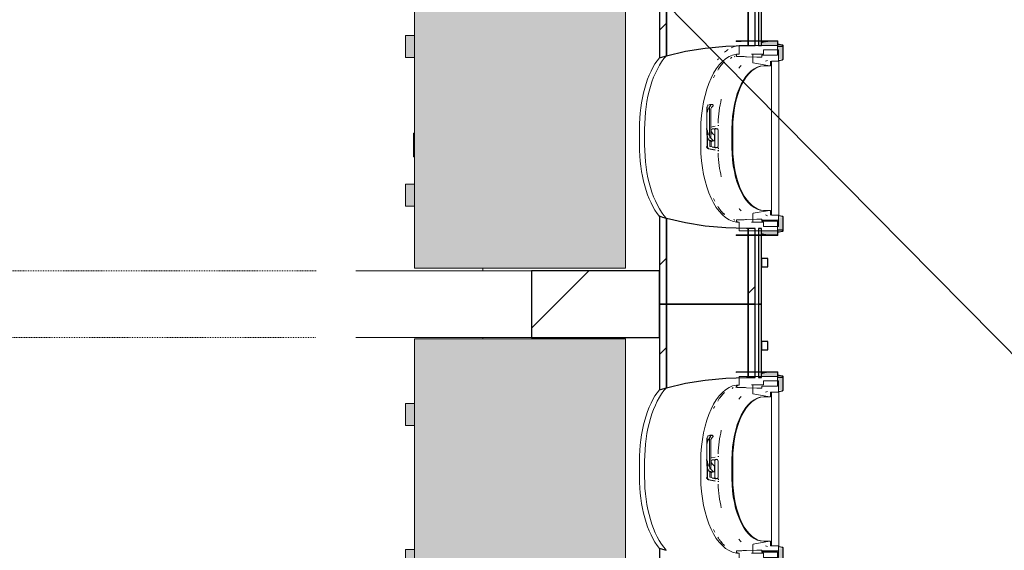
# Model space of a CAD drawing. Header units: centimetres. Extents: x 6036 to 22185, y 5782 to 11383.
# Tile 103 of 256: x 11853 to 12209, y 10193 to 10385. Entities that reach past the tile are written whole.
import ezdxf

# ---------------------------------------------------------------- set-up
doc = ezdxf.new("R2010")
doc.units = ezdxf.units.CM
doc.linetypes.add('Dash', pattern=[0.6, 0.3, -0.3])
for name, color, linetype, lineweight in [('A-ANNO-KEYN', 231, 'Continuous', 9), ('A-COLS', 52, 'Continuous', 9), ('A-COLS-HDLN', 52, 'Dash', 9), ('A-FLOR', 192, 'Continuous', 9), ('A-GENM', 13, 'Continuous', 9), ('S-BEAM', 12, 'Continuous', 9)]:
    doc.layers.add(name, color=color, linetype=linetype, lineweight=lineweight)

# ---------------------------------------------------------------- blocks, each defined once
blk = doc.blocks.new('GEMO_PanelElewacyjny_OknaGoradDol_Nowe - GEMO_PanelElewacyjny_Standard_240_-V46-7-01 ZestMeble')
at = {"layer": 'S-BEAM'}
h = blk.add_hatch(dxfattribs=at)
h.set_pattern_fill('FP_104', color=256, style=0, pattern_type=2)
h.set_pattern_definition([(315, (-10401.887, 6195.758), (21.2132, 21.2132), [])])
h.paths.add_polyline_path([(-120, -421.82), (-89, -421.82), (-88.26, -419.28), (-120, -419.28)])
h.paths.add_polyline_path([(-120, -451.38), (-120, -453.92), (-92.7, -453.92), (-92.7, -451.38), (-96.61, -451.38)])
h.paths.add_polyline_path([(-30.94, -419.28), (-30.2, -421.82), (31, -421.82), (31.74, -419.28), (-29.24, -419.28)])
h.paths.add_polyline_path([(-26.5, -451.75), (-26.5, -453.92), (27.3, -453.92), (27.3, -451.38), (-26.5, -451.38)])
h.paths.add_polyline_path([(89.06, -419.28), (89.8, -421.82), (120, -421.82), (120, -419.28), (105.5, -419.28)])
h.paths.add_polyline_path([(93.5, -451.38), (93.5, -453.92), (120, -453.92), (120, -451.38), (105.5, -451.38)])
for p, q in [((-62.45, -412.04), (-56.75, -412.04)), ((-62.45, -413.94), (-56.75, -413.94)), ((-56.75, -413.94), (-62.45, -413.94)), ((-120, -455.07), (-120, -453.92))]:
    blk.add_line(p, q, dxfattribs=at)
at = {"layer": 'S-BEAM', "lineweight": 25}
for p, q in [((-120, -419.28), (-120, -421.82)), ((-88.26, -419.28), (-120, -419.28)), ((31.74, -419.28), (-30.94, -419.28)), ((-120, -421.82), (-120, -451.38)), ((-89, -421.82), (-120, -421.82)), ((-120, -421.82), (-89, -421.82)), ((31, -421.82), (-30.2, -421.82)), ((-30.2, -421.82), (31, -421.82)), ((-120, -451.38), (-92.7, -451.38)), ((-120, -451.38), (-120, -453.92)), ((-92.7, -451.38), (-120, -451.38)), ((-92.7, -451.38), (-92.7, -450.82)), ((-92.7, -453.92), (-92.7, -451.38)), ((-26.5, -450.82), (-26.5, -451.38)), ((-26.5, -451.38), (27.3, -451.38)), ((27.3, -451.38), (-26.5, -451.38)), ((-26.5, -451.38), (-26.5, -453.92)), ((-120, -453.92), (-92.7, -453.92)), ((-120, -455.07), (-120, -456.23)), ((-92.7, -455.07), (-120, -455.07)), ((-92.7, -456.23), (-92.7, -455.07)), ((-26.5, -453.92), (27.3, -453.92)), ((27.3, -455.07), (-26.5, -455.07)), ((-26.5, -455.07), (-26.5, -456.23)), ((-120, -456.23), (-92.7, -456.23)), ((-103.5, -456.23), (-106.5, -456.23)), ((-106.5, -456.23), (-106.5, -458.54)), ((-106.5, -458.54), (-103.5, -458.54)), ((-103.5, -458.54), (-103.5, -456.23)), ((-26.5, -456.23), (27.3, -456.23))]:
    blk.add_line(p, q, dxfattribs=at)
at = {"layer": 'S-BEAM', "lineweight": 25, "flags": 128}
for points in [[(-89, -421.82), (-88.64, -420.54), (-88.26, -419.28)], [(-30.94, -419.28), (-30.56, -420.54), (-30.2, -421.82)], [(-92.7, -450.82), (-92.46, -443.28), (-91.76, -435.85), (-90.6, -428.66), (-89, -421.82)], [(-30.2, -421.82), (-28.6, -428.66), (-27.44, -435.85), (-26.74, -443.28), (-26.5, -450.82)]]:
    blk.add_lwpolyline(points, dxfattribs=at)
at = {"layer": 'S-BEAM'}
for centre, major_axis, start_param, end_param in [((-62.45, -427.16), (30.25, 0), 1.570796, 2.593181), ((-56.75, -427.16), (30.25, 0), 0.548411, 1.570796), ((-62.45, -429.07), (30.25, 0), 1.570796, 2.641687), ((-62.45, -429.07), (-30.25, 0), 4.712389, 5.783279), ((-56.75, -429.07), (30.25, 0), 0.499906, 1.570796), ((-56.75, -429.07), (30.25, 0), 0.499906, 1.570796), ((-56.75, -451.24), (30.25, 0), 0.727708, 0.770169), ((-56.75, -451.24), (30.25, 0), 0.727708, 0.770169), ((-62.45, -451.24), (30.25, 0), 2.522329, 2.552544), ((-62.45, -451.24), (30.25, 0), 2.522329, 2.552544), ((-56.75, -453.14), (30.25, 0), 0.533605, 0.56945), ((-62.45, -453.14), (30.25, 0), 2.663017, 2.689084), ((-56.75, -454.01), (30.25, 0), 0.504785, 0.530965)]:
    blk.add_ellipse(centre, major_axis=major_axis, ratio=0.5, start_param=start_param, end_param=end_param, dxfattribs=at)
blk = doc.blocks.new('GEMO_WregaPodstawowaDrewno - GEMO_WregaPodstawowaDrewno-5875956-7-01 ZestMeble')
at = {"layer": 'A-COLS-HDLN', "color": 254}
for p, q in [((-12, 391.15), (-12, -391.15)), ((12, -391.15), (12, 391.15))]:
    blk.add_line(p, q, dxfattribs=at)
blk = doc.blocks.new('okno - okno-V132-7-01 ZestMeble')
at = {"layer": 'A-GENM'}
h = blk.add_hatch(color=256, dxfattribs=at)
h.paths.add_polyline_path([(6657.76, 10187.29), (6657.76, 10188.79), (6651.98, 10188.79), (6652.04, 10187.86), (6654.96, 10187.29)])
h.paths.add_polyline_path([(6657.17, 10255.79), (6657.76, 10255.79), (6657.76, 10257.29), (6654.96, 10257.29), (6651.98, 10256.6), (6652.04, 10255.79), (6654.96, 10255.79)])
for points in [[(6651.98, 10256.7), (6654.96, 10257.29), (6651.98, 10257.29)], [(6659.4, 10255.91), (6657.76, 10256.16), (6657.76, 10255.91)], [(6658.34, 10188.41), (6659.4, 10188.66), (6657.76, 10188.41)], [(6654.96, 10187.29), (6651.98, 10187.87), (6651.98, 10187.29)]]:
    blk.add_hatch(color=256, dxfattribs=at).paths.add_polyline_path(points)
h = blk.add_hatch(color=256, dxfattribs=at)
h.paths.add_polyline_path([(6657.76, 10188.95), (6659.66, 10188.95), (6659.66, 10193.69), (6658.05, 10193.69), (6657.76, 10192.69), (6658.05, 10192.67), (6657.76, 10189.19)])
h.paths.add_polyline_path([(6658.05, 10250.89), (6659.66, 10250.89), (6659.66, 10255.63), (6657.76, 10255.39), (6658.05, 10252.69)])
at = {"layer": 'A-GENM', "lineweight": 18}
for p, q in [((6642.75, 10257.43), (6642.75, 10257.23)), ((6657.87, 10257.49), (6646.57, 10257.49)), ((6646.57, 10257.29), (6657.76, 10257.29)), ((6657.76, 10257.29), (6657.76, 10255.39)), ((6657.87, 10255.49), (6657.87, 10257.49)), ((6658.37, 10256.26), (6658.34, 10256.16)), ((6658.34, 10256.16), (6659.4, 10255.91)), ((6659.43, 10256.01), (6658.37, 10256.26)), ((6642.86, 10252.62), (6642.86, 10252.01)), ((6643.9, 10255.76), (6643.9, 10252.65)), ((6657.76, 10255.79), (6646.57, 10255.79)), ((6652.62, 10252.69), (6649.04, 10252.69)), ((6658.05, 10254.22), (6652.62, 10254.22)), ((6652.62, 10254.22), (6652.62, 10252.69)), ((6657.76, 10252.29), (6657.76, 10255.79)), ((6657.76, 10255.39), (6659.37, 10255.39)), ((6659.37, 10255.49), (6657.87, 10255.49)), ((6658.05, 10250.09), (6658.05, 10254.22)), ((6659.37, 10255.39), (6659.37, 10255.49)), ((6659.66, 10255.63), (6659.66, 10250.89)), ((6659.77, 10250.89), (6659.77, 10255.63)), ((6646.57, 10251.71), (6650.31, 10251.54)), ((6648.81, 10252.49), (6648.81, 10249.65)), ((6648.99, 10249.45), (6654.79, 10248.39)), ((6650.31, 10251.54), (6652.04, 10251.54)), ((6652.04, 10251.54), (6652.04, 10252.29)), ((6652.04, 10252.29), (6657.76, 10252.29)), ((6655.16, 10248.39), (6655.16, 10250.09)), ((6655.16, 10250.09), (6658.05, 10250.09)), ((6658.28, 10250.09), (6655.51, 10250.09)), ((6655.51, 10250.09), (6655.51, 10194.49)), ((6658.28, 10194.49), (6658.28, 10250.09)), ((6659.4, 10250.6), (6658.34, 10250.35)), ((6658.34, 10250.35), (6658.37, 10250.26)), ((6658.37, 10250.26), (6659.43, 10250.5)), ((6654.79, 10248.39), (6655.16, 10248.39)), ((6654.79, 10196.19), (6648.99, 10195.12)), ((6655.16, 10196.19), (6654.79, 10196.19)), ((6655.16, 10194.49), (6655.16, 10196.19)), ((6642.86, 10192.56), (6642.86, 10191.95)), ((6650.31, 10193.04), (6646.57, 10192.86)), ((6648.81, 10194.93), (6648.81, 10192.09)), ((6652.04, 10193.04), (6650.31, 10193.04)), ((6652.04, 10192.29), (6652.04, 10193.04)), ((6657.76, 10192.29), (6652.04, 10192.29)), ((6652.16, 10192.69), (6658.05, 10192.69)), ((6658.05, 10192.67), (6652.16, 10192.68)), ((6658.05, 10194.49), (6655.16, 10194.49)), ((6655.51, 10194.49), (6658.28, 10194.49)), ((6657.76, 10188.79), (6657.76, 10192.29)), ((6658.05, 10192.69), (6658.05, 10194.49)), ((6658.05, 10190.34), (6658.05, 10192.67)), ((6658.37, 10194.32), (6658.34, 10194.22)), ((6658.34, 10194.22), (6659.4, 10193.97)), ((6659.43, 10194.07), (6658.37, 10194.32)), ((6659.66, 10193.69), (6659.66, 10188.95)), ((6659.77, 10188.95), (6659.77, 10193.69)), ((6643.9, 10191.92), (6643.9, 10188.82)), ((6646.57, 10188.79), (6657.76, 10188.79)), ((6649.04, 10191.89), (6652.16, 10191.89)), ((6652.16, 10191.88), (6652.62, 10191.88)), ((6652.62, 10191.88), (6652.62, 10190.35)), ((6652.62, 10190.35), (6658.05, 10190.34)), ((6659.37, 10189.19), (6657.76, 10189.19)), ((6657.76, 10189.19), (6657.76, 10187.29)), ((6657.87, 10187.09), (6657.87, 10189.09)), ((6657.87, 10189.09), (6659.37, 10189.09)), ((6659.4, 10188.66), (6658.34, 10188.41)), ((6658.37, 10188.32), (6659.43, 10188.56)), ((6659.37, 10189.09), (6659.37, 10189.19)), ((6642.75, 10187.34), (6642.75, 10187.14)), ((6657.76, 10187.29), (6646.57, 10187.29)), ((6646.57, 10187.09), (6657.87, 10187.09)), ((6658.34, 10188.41), (6658.37, 10188.32))]:
    blk.add_line(p, q, dxfattribs=at)
at = {"layer": 'A-GENM'}
for p, q in [((6657.76, 10256.26), (6658.37, 10256.26)), ((6658.34, 10256.16), (6657.76, 10256.16)), ((6649.04, 10252.69), (6648.32, 10252.69)), ((6654.16, 10250.3), (6653.38, 10250.06)), ((6654.79, 10248.39), (6652.62, 10248.39)), ((6632.17, 10232.69), (6632.17, 10224.09)), ((6632.28, 10233.64), (6632.28, 10231.69)), ((6633.32, 10234.48), (6632.62, 10234.26)), ((6633.13, 10233.63), (6633.13, 10230.16)), ((6634.21, 10234.49), (6633.36, 10234.49)), ((6633.47, 10234.26), (6634.17, 10234.48)), ((6633.64, 10232.49), (6633.64, 10226.03)), ((6634.37, 10234.36), (6634.45, 10234.15)), ((6633.13, 10230.16), (6633.13, 10223.05)), ((6630.02, 10219.44), (6630.02, 10225.14)), ((6632.25, 10219.44), (6632.25, 10224.99)), ((6632.4, 10224.97), (6632.4, 10223.37)), ((6635.15, 10226.61), (6633.6, 10226.3)), ((6633.64, 10222.23), (6633.64, 10226.03)), ((6633.64, 10225.4), (6634.09, 10225.49)), ((6633.77, 10225.3), (6633.77, 10223.59)), ((6635.2, 10225.79), (6634.14, 10225.59)), ((6634.93, 10225.67), (6635.15, 10225.71)), ((6636.07, 10225.7), (6634.97, 10225.5)), ((6635.06, 10222.29), (6635.06, 10225.3)), ((6636.39, 10226.86), (6636.14, 10226.86)), ((6636.23, 10225.3), (6636.23, 10222.29)), ((6641.27, 10225.69), (6641.27, 10218.89)), ((6641.56, 10218.89), (6641.56, 10225.69)), ((6632.4, 10223.06), (6632.4, 10219.25)), ((6632.45, 10222.34), (6633.09, 10221.57)), ((6632.89, 10221.38), (6633.25, 10221.38)), ((6633.14, 10221.49), (6633.15, 10221.44)), ((6633.23, 10222.27), (6633.23, 10222.89)), ((6633.23, 10219.41), (6633.23, 10221.54)), ((6633.25, 10221.38), (6633.64, 10221.38)), ((6633.44, 10221.26), (6634.64, 10221.26)), ((6633.64, 10222.23), (6633.45, 10222.34)), ((6634.55, 10221.31), (6633.64, 10222.23)), ((6633.77, 10221.05), (6633.77, 10219.27)), ((6634.32, 10223.9), (6634.93, 10223.31)), ((6634.93, 10221.26), (6634.64, 10221.26)), ((6634.93, 10223.31), (6634.93, 10221.26)), ((6635.06, 10219.27), (6635.06, 10222.29)), ((6636.23, 10222.29), (6636.23, 10219.27)), ((6632.99, 10218.46), (6635.15, 10218.04)), ((6634.09, 10219.15), (6633.3, 10219.31)), ((6634.14, 10218.99), (6635.2, 10218.79)), ((6635.15, 10218.9), (6634.93, 10218.94)), ((6636.07, 10218.87), (6634.97, 10219.07)), ((6636.14, 10217.79), (6636.39, 10217.79)), ((6636.19, 10218.68), (6636.24, 10218.66)), ((6636.46, 10217.79), (6636.21, 10217.81)), ((6652.62, 10196.19), (6654.79, 10196.19)), ((6653.38, 10194.52), (6654.16, 10194.27)), ((6655.07, 10192.69), (6658.05, 10192.67)), ((6648.32, 10191.89), (6649.04, 10191.89)), ((6657.76, 10188.41), (6658.34, 10188.41)), ((6657.76, 10188.32), (6658.37, 10188.32))]:
    blk.add_line(p, q, dxfattribs=at)
at = {"layer": 'A-GENM', "lineweight": 18, "flags": 128}
for points in [[(6646.57, 10257.49), (6644.66, 10257.47), (6642.75, 10257.43)], [(6642.75, 10257.23), (6644.66, 10257.27), (6646.57, 10257.29)], [(6643.9, 10252.65), (6643.38, 10252.64), (6642.86, 10252.62)], [(6646.57, 10255.79), (6645.24, 10255.78), (6643.9, 10255.76)], [(6649.04, 10252.69), (6648.99, 10252.68), (6648.94, 10252.67), (6648.9, 10252.64), (6648.86, 10252.61), (6648.83, 10252.57), (6648.82, 10252.53), (6648.81, 10252.49)], [(6659.4, 10255.91), (6659.47, 10255.89), (6659.53, 10255.86), (6659.58, 10255.81), (6659.62, 10255.75), (6659.65, 10255.69), (6659.66, 10255.63)], [(6659.77, 10255.63), (6659.76, 10255.71), (6659.73, 10255.79), (6659.68, 10255.87), (6659.61, 10255.93), (6659.52, 10255.98), (6659.43, 10256.01)], [(6648.81, 10249.65), (6648.82, 10249.6), (6648.83, 10249.56), (6648.86, 10249.52), (6648.9, 10249.49), (6648.94, 10249.47), (6648.99, 10249.45)], [(6659.66, 10250.89), (6659.65, 10250.82), (6659.62, 10250.76), (6659.58, 10250.71), (6659.53, 10250.66), (6659.47, 10250.62), (6659.4, 10250.6)], [(6659.43, 10250.5), (6659.52, 10250.53), (6659.61, 10250.58), (6659.68, 10250.65), (6659.73, 10250.72), (6659.76, 10250.8), (6659.77, 10250.89)], [(6648.99, 10195.12), (6648.94, 10195.11), (6648.9, 10195.08), (6648.86, 10195.05), (6648.83, 10195.01), (6648.82, 10194.97), (6648.81, 10194.93)], [(6648.81, 10192.09), (6648.82, 10192.04), (6648.83, 10192), (6648.86, 10191.96), (6648.9, 10191.93), (6648.94, 10191.91), (6648.99, 10191.89), (6649.04, 10191.89)], [(6659.4, 10193.97), (6659.47, 10193.95), (6659.53, 10193.92), (6659.58, 10193.87), (6659.62, 10193.81), (6659.65, 10193.75), (6659.66, 10193.69)], [(6659.77, 10193.69), (6659.76, 10193.77), (6659.73, 10193.85), (6659.68, 10193.93), (6659.61, 10193.99), (6659.52, 10194.04), (6659.43, 10194.07)], [(6642.86, 10191.95), (6643.38, 10191.93), (6643.9, 10191.92)], [(6643.9, 10188.82), (6645.24, 10188.79), (6646.57, 10188.79)], [(6659.66, 10188.95), (6659.65, 10188.88), (6659.62, 10188.82), (6659.58, 10188.77), (6659.53, 10188.72), (6659.47, 10188.68), (6659.4, 10188.66)], [(6659.43, 10188.56), (6659.52, 10188.59), (6659.61, 10188.64), (6659.68, 10188.71), (6659.73, 10188.78), (6659.76, 10188.86), (6659.77, 10188.95)], [(6646.57, 10187.29), (6644.66, 10187.3), (6642.75, 10187.34)], [(6642.75, 10187.14), (6644.66, 10187.1), (6646.57, 10187.09)]]:
    blk.add_lwpolyline(points, dxfattribs=at)
at = {"layer": 'A-GENM', "flags": 128}
for points in [[(6632.28, 10233.64), (6632.26, 10233.51), (6632.23, 10233.39)], [(6633.64, 10226.03), (6633.67, 10225.51), (6633.76, 10225.01), (6633.9, 10224.57), (6634.09, 10224.19), (6634.32, 10223.9)], [(6632.27, 10223.08), (6632.32, 10222.85), (6632.37, 10222.62), (6632.42, 10222.4)], [(6632.42, 10222.4), (6632.43, 10222.38), (6632.44, 10222.36), (6632.45, 10222.34)], [(6634.64, 10221.26), (6634.59, 10221.27), (6634.55, 10221.31)]]:
    blk.add_lwpolyline(points, dxfattribs=at)
at = {"layer": 'A-GENM'}
for centre, major_axis, ratio, start_param, end_param in [((6654.96, 10225.14), (0, 32.15), 0.5, 0, 0.189986), ((6643.79, 10225.14), (0, 27.55), 0.5, 0.067425, 1.570796), ((6644.57, 10225.14), (0, 27.55), 0.5, 0.048532, 0.124971), ((6644.57, 10225.14), (0, 27.55), 0.5, 0.452057, 0.661185), ((6652.62, 10225.69), (0, 22.7), 0.5, 0, 1.570796), ((6652.91, 10225.69), (0, 22.7), 0.5, 0, 1.570796), ((6650.68, 10225.14), (0, 26.4), 0.5, 0.480597, 0.55307), ((6644.57, 10225.14), (0, 27.55), 0.5, 0.76317, 0.809664), ((6649.38, 10225.14), (0, 26.4), 0.5, 1.133102, 1.471741), ((6636.21, 10231.54), (0, 5), 0.866025, 1.009122, 1.137615), ((6632.65, 10234.12), (0, 0.15), 0.866025, 0.261799, 1.009122), ((6637.06, 10231.54), (0, 5), 0.866025, 1.009122, 1.13865), ((6634.17, 10232.49), (0, 1.6), 0.866025, 0.49181, 0.707607), ((6633.36, 10234.29), (0, 0.2), 0.866025, 5.579236, 6.544985), ((6633.5, 10234.12), (0, 0.15), 0.866025, 0.261799, 1.009122), ((6633.44, 10234.07), (0, 0.2), 0.866025, 3.633403, 4.121056), ((6635.02, 10232.49), (0, 1.6), 0.866025, 0.49181, 1.570796), ((6634.21, 10234.29), (0, 0.2), 0.866025, 5.096361, 6.544985), ((6634.29, 10234.07), (0, 0.2), 0.866025, 3.633403, 5.096361), ((6632.75, 10225.39), (0, 0.8), 0.891845, 1.105375, 1.570796), ((6634.41, 10219.71), (0, 5.91), 0.5, 6.09184, 6.37656), ((6634.98, 10225.37), (0, 0.3), 0.891845, 0.174533, 0.639954), ((6634.95, 10225.3), (0, 0.21), 0.5, 4.712389, 6.06102), ((6635.49, 10219.71), (0, 6.11), 0.5, 6.091414, 6.391879), ((6636.02, 10225.3), (0, 0.41), 0.5, 4.712389, 6.069716), ((6637.92, 10225.35), (0, 6), 0.866025, 1.964771, 2.085784), ((6633.25, 10221.48), (0, 0.1), 0.866025, 2.879793, 3.141593), ((6633.44, 10221.66), (0, 0.4), 0.866025, 2.6529, 3.141593), ((6633.51, 10222.47), (0, 0.15), 0.866025, 2.085784, 2.6529), ((6633.64, 10223.31), (0, 0.1), 0.866025, 5.235988, 6.283185), ((6633.64, 10221.48), (0, 0.1), 0.866025, 3.141593, 3.403392), ((6641.29, 10222.32), (0, 8.62), 0.891845, 1.391797, 1.455429), ((6641.29, 10222.32), (0, 8.62), 0.891845, 1.685325, 1.749796), ((6641.56, 10222.32), (0, 8.62), 0.891845, 1.685325, 1.732524), ((6643.79, 10219.44), (0, 27.55), 0.5, 1.570796, 3.074167), ((6632.75, 10219.25), (0, 0.8), 0.891845, 1.570796, 2.036217), ((6645.57, 10219.44), (0, 26.64), 0.5, 1.570796, 1.579056), ((6633.11, 10219.25), (0, 0.8), 0.891845, 1.570796, 2.96706), ((7015.38, 10227.32), (-844.13, 128.9), 0.086824, 1.113781, 1.116845), ((6633.31, 10219.41), (0, 0.1), 0.891845, 1.570796, 2.96706), ((6634.41, 10224.87), (0, 5.91), 0.5, 3.048218, 3.332938), ((6634.98, 10219.24), (0, 0.3), 0.891845, 2.501639, 2.96706), ((6634.95, 10219.27), (0, 0.21), 0.5, 3.363758, 4.712389), ((6635.49, 10224.87), (0, 6.11), 0.5, 3.032898, 3.333364), ((6636.02, 10219.27), (0, 0.41), 0.5, 3.355062, 4.712389), ((6636.14, 10219.09), (0, 1.3), 0.891845, 3.216392, 3.465725), ((6635.3, 10219.05), (0, 1.3), 0.866025, 4.213723, 4.463056), ((6652.62, 10218.89), (0, 22.7), 0.5, 1.570796, 3.141593), ((6652.91, 10218.89), (0, 22.7), 0.5, 1.570796, 3.141593), ((6649.38, 10219.44), (0, 26.4), 0.5, 1.669852, 2.00849), ((6644.57, 10219.44), (0, 27.55), 0.5, 2.331928, 2.378423), ((6644.57, 10219.44), (0, 27.55), 0.5, 2.480408, 2.689535), ((6650.68, 10219.44), (0, 26.4), 0.5, 2.588523, 2.660996), ((6644.57, 10219.44), (0, 27.55), 0.5, 3.016622, 3.09306), ((6654.96, 10219.44), (0, 32.15), 0.5, 2.95516, 3.141593)]:
    blk.add_ellipse(centre, major_axis=major_axis, ratio=ratio, start_param=start_param, end_param=end_param, dxfattribs=at)
at = {"layer": 'A-GENM', "lineweight": 18}
for points, knots in [([(6642.87, 10251.97), (6642.87, 10251.95), (6642.88, 10251.93), (6642.9, 10251.91), (6642.91, 10251.89), (6642.93, 10251.87), (6642.95, 10251.86), (6642.97, 10251.84), (6643, 10251.84), (6643.01, 10251.83), (6643.03, 10251.83), (6643.03, 10251.82)], [0.1428571, 0.1428571, 0.1428571, 0.1428571, 0.2857143, 0.3571429, 0.4285714, 0.5, 0.5714286, 0.6785714, 0.7321429, 0.7857143, 0.8571429, 0.8571429, 0.8571429, 0.8571429]), ([(6643.03, 10192.75), (6643.01, 10192.74), (6642.98, 10192.74), (6642.95, 10192.72), (6642.93, 10192.7), (6642.91, 10192.68), (6642.89, 10192.66), (6642.88, 10192.64), (6642.87, 10192.62), (6642.87, 10192.61)], [0.1666667, 0.1666667, 0.1666667, 0.1666667, 0.3333333, 0.4166667, 0.5, 0.5833333, 0.6666667, 0.75, 0.8333333, 0.8333333, 0.8333333, 0.8333333])]:
    blk.add_open_spline(points, degree=3, knots=knots, dxfattribs=at)
for points in [[(6643.08, 10251.82), (6643.66, 10251.81), (6644.83, 10251.79), (6645.99, 10251.74), (6646.57, 10251.71)], [(6646.57, 10192.86), (6645.99, 10192.83), (6644.83, 10192.79), (6643.66, 10192.76), (6643.08, 10192.75)]]:
    blk.add_open_spline(points, degree=3, dxfattribs=at)
at = {"layer": 'A-GENM'}
for points in [[(6632.23, 10233.39), (6632.21, 10233.24), (6632.17, 10232.93), (6632.17, 10232.47), (6632.22, 10232), (6632.27, 10231.69), (6632.31, 10231.54)], [(6632.31, 10231.54), (6632.34, 10231.68), (6632.41, 10231.96), (6632.55, 10232.38), (6632.72, 10232.8), (6632.91, 10233.22), (6633.05, 10233.5), (6633.13, 10233.63)], [(6632.31, 10225.35), (6632.27, 10225.18), (6632.22, 10224.84), (6632.17, 10224.33), (6632.17, 10223.82), (6632.21, 10223.49), (6632.23, 10223.32)], [(6636.2, 10226.8), (6636.3, 10226.82), (6636.39, 10226.82), (6636.48, 10226.81)], [(6636.48, 10217.76), (6636.39, 10217.75), (6636.3, 10217.75), (6636.2, 10217.77)]]:
    blk.add_open_spline(points, degree=3, dxfattribs=at)
for points, knots in [([(6633.13, 10223.05), (6633.05, 10223.2), (6632.91, 10223.5), (6632.69, 10224.04), (6632.47, 10224.66), (6632.35, 10225.12), (6632.31, 10225.35)], [0, 0, 0, 0, 0.2, 0.4, 0.7, 1, 1, 1, 1]), ([(6632.85, 10218.43), (6632.79, 10218.44), (6632.68, 10218.48), (6632.54, 10218.57), (6632.41, 10218.7), (6632.29, 10218.91), (6632.25, 10219.09), (6632.25, 10219.22)], [-1, -1, -1, -1, -0.833333, -0.666667, -0.5, -0.333333, 0, 0, 0, 0])]:
    blk.add_open_spline(points, degree=3, knots=knots, dxfattribs=at)
blk = doc.blocks.new('okno - okno-V135-7-01 ZestMeble')
at = {"layer": 'A-GENM'}
h = blk.add_hatch(color=256, dxfattribs=at)
h.paths.add_polyline_path([(6657.76, 10306.89), (6657.76, 10308.39), (6651.98, 10308.39), (6652.04, 10307.46), (6654.96, 10306.89)])
h.paths.add_polyline_path([(6657.76, 10375.39), (6657.76, 10376.89), (6654.96, 10376.89), (6651.98, 10376.2), (6652.04, 10375.39), (6657.17, 10375.39)])
for points in [[(6651.98, 10376.3), (6654.96, 10376.89), (6651.98, 10376.89)], [(6659.4, 10375.51), (6657.76, 10375.76), (6657.76, 10375.51)], [(6651.98, 10306.89), (6654.96, 10306.89), (6651.98, 10307.47)], [(6658.34, 10308.01), (6659.4, 10308.26), (6657.76, 10308.01)]]:
    blk.add_hatch(color=256, dxfattribs=at).paths.add_polyline_path(points)
h = blk.add_hatch(color=256, dxfattribs=at)
h.paths.add_polyline_path([(6659.66, 10308.55), (6659.66, 10313.29), (6658.05, 10313.29), (6657.76, 10312.29), (6658.05, 10312.27), (6658.05, 10308.55)])
h.paths.add_polyline_path([(6658.05, 10370.49), (6659.66, 10370.49), (6659.66, 10375.23), (6657.76, 10374.99), (6658.05, 10372.29)])
at = {"layer": 'A-GENM', "lineweight": 18}
for p, q in [((6642.75, 10377.03), (6642.75, 10376.83)), ((6643.9, 10375.36), (6643.9, 10372.25)), ((6657.87, 10377.09), (6646.57, 10377.09)), ((6646.57, 10376.89), (6657.76, 10376.89)), ((6657.76, 10375.39), (6646.57, 10375.39)), ((6658.05, 10373.82), (6652.62, 10373.82)), ((6652.62, 10373.82), (6652.62, 10372.29)), ((6657.76, 10376.89), (6657.76, 10374.99)), ((6657.76, 10371.89), (6657.76, 10375.39)), ((6657.76, 10374.99), (6659.37, 10374.99)), ((6657.87, 10375.09), (6657.87, 10377.09)), ((6659.37, 10375.09), (6657.87, 10375.09)), ((6658.05, 10369.69), (6658.05, 10373.82)), ((6658.37, 10375.86), (6658.34, 10375.76)), ((6658.34, 10375.76), (6659.4, 10375.51)), ((6659.43, 10375.61), (6658.37, 10375.86)), ((6659.37, 10374.99), (6659.37, 10375.09)), ((6659.66, 10375.23), (6659.66, 10370.49)), ((6659.77, 10370.49), (6659.77, 10375.23)), ((6642.86, 10372.22), (6642.86, 10371.61)), ((6646.57, 10371.31), (6650.31, 10371.14)), ((6648.81, 10372.09), (6648.81, 10369.25)), ((6652.62, 10372.29), (6649.04, 10372.29)), ((6650.31, 10371.14), (6652.04, 10371.14)), ((6652.04, 10371.14), (6652.04, 10371.89)), ((6652.04, 10371.89), (6657.76, 10371.89)), ((6659.4, 10370.2), (6658.34, 10369.95)), ((6658.37, 10369.86), (6659.43, 10370.1)), ((6648.99, 10369.05), (6654.79, 10367.99)), ((6654.79, 10367.99), (6655.16, 10367.99)), ((6655.16, 10367.99), (6655.16, 10369.69)), ((6658.28, 10369.69), (6655.51, 10369.69)), ((6655.51, 10369.69), (6655.51, 10314.09)), ((6655.51, 10369.69), (6658.05, 10369.69)), ((6658.28, 10314.09), (6658.28, 10369.69)), ((6658.34, 10369.95), (6658.37, 10369.86)), ((6648.81, 10314.53), (6648.81, 10311.69)), ((6654.79, 10315.79), (6648.99, 10314.72)), ((6655.16, 10315.79), (6654.79, 10315.79)), ((6655.16, 10314.09), (6655.16, 10315.79)), ((6655.51, 10314.09), (6658.28, 10314.09)), ((6658.05, 10314.09), (6655.51, 10314.09)), ((6658.05, 10312.29), (6658.05, 10314.09)), ((6658.37, 10313.92), (6658.34, 10313.82)), ((6658.34, 10313.82), (6659.4, 10313.57)), ((6659.43, 10313.67), (6658.37, 10313.92)), ((6659.66, 10313.29), (6659.66, 10308.55)), ((6659.77, 10308.55), (6659.77, 10313.29)), ((6642.86, 10312.16), (6642.86, 10311.55)), ((6643.9, 10311.52), (6643.9, 10308.42)), ((6650.31, 10312.64), (6646.57, 10312.46)), ((6649.04, 10311.49), (6652.16, 10311.49)), ((6652.04, 10312.64), (6650.31, 10312.64)), ((6652.04, 10311.89), (6652.04, 10312.64)), ((6657.76, 10311.89), (6652.04, 10311.89)), ((6652.16, 10312.29), (6658.05, 10312.29)), ((6658.05, 10312.27), (6652.16, 10312.28)), ((6652.16, 10311.48), (6652.62, 10311.48)), ((6652.62, 10311.48), (6652.62, 10309.95)), ((6652.62, 10309.95), (6658.05, 10309.94)), ((6657.76, 10308.39), (6657.76, 10311.89)), ((6658.05, 10309.94), (6658.05, 10312.27)), ((6642.75, 10306.94), (6642.75, 10306.74)), ((6646.57, 10308.39), (6657.76, 10308.39)), ((6657.76, 10306.89), (6646.57, 10306.89)), ((6646.57, 10306.69), (6657.87, 10306.69)), ((6659.37, 10308.79), (6657.76, 10308.79)), ((6657.76, 10308.79), (6657.76, 10306.89)), ((6657.87, 10306.69), (6657.87, 10308.69)), ((6657.87, 10308.69), (6659.37, 10308.69)), ((6659.4, 10308.26), (6658.34, 10308.01)), ((6658.34, 10308.01), (6658.37, 10307.92)), ((6658.37, 10307.92), (6659.43, 10308.16)), ((6659.37, 10308.69), (6659.37, 10308.79))]:
    blk.add_line(p, q, dxfattribs=at)
at = {"layer": 'A-GENM'}
for p, q in [((6657.76, 10375.86), (6658.37, 10375.86)), ((6658.34, 10375.76), (6657.76, 10375.76)), ((6649.04, 10372.29), (6648.32, 10372.29)), ((6654.79, 10367.99), (6652.62, 10367.99)), ((6654.16, 10369.9), (6653.38, 10369.66)), ((6632.17, 10352.29), (6632.17, 10343.69)), ((6632.28, 10353.24), (6632.28, 10351.29)), ((6633.32, 10354.08), (6632.62, 10353.86)), ((6633.13, 10353.23), (6633.13, 10349.76)), ((6634.21, 10354.09), (6633.36, 10354.09)), ((6633.47, 10353.86), (6634.17, 10354.08)), ((6634.37, 10353.96), (6634.45, 10353.75)), ((6633.13, 10349.76), (6633.13, 10342.65)), ((6633.64, 10352.09), (6633.64, 10345.63)), ((6635.15, 10346.21), (6633.6, 10345.9)), ((6633.64, 10341.83), (6633.64, 10345.63)), ((6635.2, 10345.39), (6634.14, 10345.19)), ((6634.93, 10345.27), (6635.15, 10345.31)), ((6636.07, 10345.3), (6634.97, 10345.1)), ((6636.39, 10346.46), (6636.14, 10346.46)), ((6641.27, 10345.29), (6641.27, 10338.49)), ((6641.56, 10338.49), (6641.56, 10345.29)), ((6630.02, 10339.04), (6630.02, 10344.74)), ((6632.25, 10339.04), (6632.25, 10344.59)), ((6632.4, 10344.57), (6632.4, 10342.97)), ((6632.4, 10342.66), (6632.4, 10338.85)), ((6632.45, 10341.94), (6633.09, 10341.17)), ((6633.23, 10341.87), (6633.23, 10342.49)), ((6633.64, 10341.83), (6633.45, 10341.94)), ((6633.64, 10345), (6634.09, 10345.09)), ((6634.55, 10340.91), (6633.64, 10341.83)), ((6633.77, 10344.9), (6633.77, 10343.19)), ((6634.32, 10343.5), (6634.93, 10342.91)), ((6634.93, 10342.91), (6634.93, 10340.86)), ((6635.06, 10341.89), (6635.06, 10344.9)), ((6635.06, 10338.87), (6635.06, 10341.89)), ((6636.23, 10344.9), (6636.23, 10341.89)), ((6636.23, 10341.89), (6636.23, 10338.87)), ((6632.89, 10340.98), (6633.25, 10340.98)), ((6632.99, 10338.06), (6635.15, 10337.64)), ((6633.14, 10341.09), (6633.15, 10341.04)), ((6633.23, 10339.01), (6633.23, 10341.14)), ((6633.25, 10340.98), (6633.64, 10340.98)), ((6634.09, 10338.75), (6633.3, 10338.91)), ((6633.44, 10340.86), (6634.64, 10340.86)), ((6633.77, 10340.65), (6633.77, 10338.87)), ((6634.14, 10338.59), (6635.2, 10338.39)), ((6634.93, 10340.86), (6634.64, 10340.86)), ((6635.15, 10338.5), (6634.93, 10338.54)), ((6636.07, 10338.47), (6634.97, 10338.67)), ((6636.19, 10338.28), (6636.24, 10338.26)), ((6636.14, 10337.39), (6636.39, 10337.39)), ((6636.46, 10337.39), (6636.21, 10337.41)), ((6652.62, 10315.79), (6654.79, 10315.79)), ((6653.38, 10314.12), (6654.16, 10313.87)), ((6648.32, 10311.49), (6649.04, 10311.49)), ((6655.07, 10312.29), (6658.05, 10312.27)), ((6657.76, 10308.01), (6658.34, 10308.01)), ((6657.76, 10307.92), (6658.37, 10307.92))]:
    blk.add_line(p, q, dxfattribs=at)
at = {"layer": 'A-GENM', "lineweight": 18, "flags": 128}
for points in [[(6646.57, 10377.09), (6644.66, 10377.07), (6642.75, 10377.03)], [(6642.75, 10376.83), (6644.66, 10376.87), (6646.57, 10376.89)], [(6646.57, 10375.39), (6645.24, 10375.38), (6643.9, 10375.36)], [(6659.4, 10375.51), (6659.47, 10375.49), (6659.53, 10375.46), (6659.58, 10375.41), (6659.62, 10375.35), (6659.65, 10375.29), (6659.66, 10375.23)], [(6659.77, 10375.23), (6659.76, 10375.31), (6659.73, 10375.39), (6659.68, 10375.47), (6659.61, 10375.53), (6659.52, 10375.58), (6659.43, 10375.61)], [(6643.9, 10372.25), (6643.38, 10372.24), (6642.86, 10372.22)], [(6649.04, 10372.29), (6648.99, 10372.28), (6648.94, 10372.27), (6648.9, 10372.24), (6648.86, 10372.21), (6648.83, 10372.17), (6648.82, 10372.13), (6648.81, 10372.09)], [(6659.66, 10370.49), (6659.65, 10370.42), (6659.62, 10370.36), (6659.58, 10370.31), (6659.53, 10370.26), (6659.47, 10370.22), (6659.4, 10370.2)], [(6659.43, 10370.1), (6659.52, 10370.13), (6659.61, 10370.18), (6659.68, 10370.25), (6659.73, 10370.32), (6659.76, 10370.4), (6659.77, 10370.49)], [(6648.81, 10369.25), (6648.82, 10369.2), (6648.83, 10369.16), (6648.86, 10369.12), (6648.9, 10369.09), (6648.94, 10369.07), (6648.99, 10369.05)], [(6648.99, 10314.72), (6648.94, 10314.71), (6648.9, 10314.68), (6648.86, 10314.65), (6648.83, 10314.61), (6648.82, 10314.57), (6648.81, 10314.53)], [(6659.4, 10313.57), (6659.47, 10313.55), (6659.53, 10313.52), (6659.58, 10313.47), (6659.62, 10313.41), (6659.65, 10313.35), (6659.66, 10313.29)], [(6659.77, 10313.29), (6659.76, 10313.37), (6659.73, 10313.45), (6659.68, 10313.53), (6659.61, 10313.59), (6659.52, 10313.64), (6659.43, 10313.67)], [(6642.86, 10311.55), (6643.38, 10311.53), (6643.9, 10311.52)], [(6648.81, 10311.69), (6648.82, 10311.64), (6648.83, 10311.6), (6648.86, 10311.56), (6648.9, 10311.53), (6648.94, 10311.51), (6648.99, 10311.49), (6649.04, 10311.49)], [(6646.57, 10306.89), (6644.66, 10306.9), (6642.75, 10306.94)], [(6642.75, 10306.74), (6644.66, 10306.7), (6646.57, 10306.69)], [(6643.9, 10308.42), (6645.24, 10308.39), (6646.57, 10308.39)], [(6659.66, 10308.55), (6659.65, 10308.48), (6659.62, 10308.42), (6659.58, 10308.37), (6659.53, 10308.32), (6659.47, 10308.28), (6659.4, 10308.26)], [(6659.43, 10308.16), (6659.52, 10308.19), (6659.61, 10308.24), (6659.68, 10308.31), (6659.73, 10308.38), (6659.76, 10308.46), (6659.77, 10308.55)]]:
    blk.add_lwpolyline(points, dxfattribs=at)
at = {"layer": 'A-GENM', "flags": 128}
for points in [[(6632.28, 10353.24), (6632.26, 10353.11), (6632.23, 10352.99)], [(6633.64, 10345.63), (6633.67, 10345.11), (6633.76, 10344.61), (6633.9, 10344.17), (6634.09, 10343.79), (6634.32, 10343.5)], [(6632.27, 10342.68), (6632.32, 10342.45), (6632.37, 10342.22), (6632.42, 10342)], [(6632.42, 10342), (6632.43, 10341.98), (6632.44, 10341.96), (6632.45, 10341.94)], [(6634.64, 10340.86), (6634.59, 10340.87), (6634.55, 10340.91)]]:
    blk.add_lwpolyline(points, dxfattribs=at)
at = {"layer": 'A-GENM'}
for centre, major_axis, ratio, start_param, end_param in [((6644.57, 10344.74), (0, 30.65), 0.5, 0.311719, 0.397917), ((6644.57, 10344.74), (0, 30.65), 0.5, 0.082294, 0.234517), ((6654.96, 10344.74), (0, 32.15), 0.5, 0, 0.187655), ((6643.79, 10344.74), (0, 27.55), 0.5, 0.067425, 1.570796), ((6644.57, 10344.74), (0, 30.65), 0.5, 0.561293, 0.588081), ((6644.57, 10344.74), (0, 27.55), 0.5, 0.048532, 0.124971), ((6644.57, 10344.74), (0, 27.55), 0.5, 0.452057, 0.661185), ((6652.62, 10345.29), (0, 22.7), 0.5, 0, 1.570796), ((6652.91, 10345.29), (0, 22.7), 0.5, 0, 1.570796), ((6650.68, 10344.74), (0, 26.4), 0.5, 0.480597, 0.55307), ((6644.57, 10344.74), (0, 27.55), 0.5, 0.76317, 0.809664), ((6649.38, 10344.74), (0, 26.4), 0.5, 1.133102, 1.471741), ((6636.21, 10351.14), (0, 5), 0.866025, 1.009122, 1.137615), ((6632.65, 10353.72), (0, 0.15), 0.866025, 0.261799, 1.009122), ((6637.06, 10351.14), (0, 5), 0.866025, 1.009122, 1.13865), ((6634.17, 10352.09), (0, 1.6), 0.866025, 0.49181, 0.707607), ((6633.36, 10353.89), (0, 0.2), 0.866025, 5.579236, 6.544985), ((6633.5, 10353.72), (0, 0.15), 0.866025, 0.261799, 1.009122), ((6633.44, 10353.67), (0, 0.2), 0.866025, 3.633403, 4.121056), ((6635.02, 10352.09), (0, 1.6), 0.866025, 0.49181, 1.570796), ((6634.21, 10353.89), (0, 0.2), 0.866025, 5.096361, 6.544985), ((6634.29, 10353.67), (0, 0.2), 0.866025, 3.633403, 5.096361), ((6632.75, 10344.99), (0, 0.8), 0.891845, 1.105375, 1.570796), ((6634.41, 10339.31), (0, 5.91), 0.5, 6.09184, 6.37656), ((6634.98, 10344.97), (0, 0.3), 0.891845, 0.174533, 0.639954), ((6635.49, 10339.31), (0, 6.11), 0.5, 6.091414, 6.391879), ((6636.02, 10344.9), (0, 0.41), 0.5, 4.712389, 6.069716), ((6637.92, 10344.95), (0, 6), 0.866025, 1.964771, 2.085784), ((6633.51, 10342.07), (0, 0.15), 0.866025, 2.085784, 2.6529), ((6633.64, 10342.91), (0, 0.1), 0.866025, 5.235988, 6.283185), ((6641.29, 10341.92), (0, 8.62), 0.891845, 1.391797, 1.455429), ((6634.95, 10344.9), (0, 0.21), 0.5, 4.712389, 6.06102), ((6643.79, 10339.04), (0, 27.55), 0.5, 1.570796, 3.074167), ((6632.75, 10338.85), (0, 0.8), 0.891845, 1.570796, 2.036217), ((6645.57, 10339.04), (0, 26.64), 0.5, 1.570796, 1.579056), ((6633.11, 10338.85), (0, 0.8), 0.891845, 1.570796, 2.96706), ((7015.38, 10346.92), (-844.13, 128.9), 0.086824, 1.113781, 1.116845), ((6633.25, 10341.08), (0, 0.1), 0.866025, 2.879793, 3.141593), ((6633.31, 10339.01), (0, 0.1), 0.891845, 1.570796, 2.96706), ((6633.44, 10341.26), (0, 0.4), 0.866025, 2.6529, 3.141593), ((6633.64, 10341.08), (0, 0.1), 0.866025, 3.141593, 3.403392), ((6641.29, 10341.92), (0, 8.62), 0.891845, 1.685325, 1.749796), ((6641.56, 10341.92), (0, 8.62), 0.891845, 1.685325, 1.732524), ((6634.41, 10344.47), (0, 5.91), 0.5, 3.048218, 3.332938), ((6634.98, 10338.84), (0, 0.3), 0.891845, 2.501639, 2.96706), ((6634.95, 10338.87), (0, 0.21), 0.5, 3.363758, 4.712389), ((6635.49, 10344.47), (0, 6.11), 0.5, 3.032898, 3.333364), ((6636.02, 10338.87), (0, 0.41), 0.5, 3.355062, 4.712389), ((6635.3, 10338.65), (0, 1.3), 0.866025, 4.213723, 4.463056), ((6652.62, 10338.49), (0, 22.7), 0.5, 1.570796, 3.141593), ((6652.91, 10338.49), (0, 22.7), 0.5, 1.570796, 3.141593), ((6636.14, 10338.69), (0, 1.3), 0.891845, 3.216392, 3.465725), ((6649.38, 10339.04), (0, 26.4), 0.5, 1.669852, 2.00849), ((6644.57, 10339.04), (0, 27.55), 0.5, 2.331928, 2.378423), ((6644.57, 10339.04), (0, 27.55), 0.5, 2.480408, 2.689535), ((6650.68, 10339.04), (0, 26.4), 0.5, 2.59857, 2.660996), ((6644.57, 10339.04), (0, 27.55), 0.5, 3.016622, 3.09306), ((6654.96, 10339.04), (0, 32.15), 0.5, 2.95516, 3.141593)]:
    blk.add_ellipse(centre, major_axis=major_axis, ratio=ratio, start_param=start_param, end_param=end_param, dxfattribs=at)
at = {"layer": 'A-GENM', "lineweight": 18}
for points, knots in [([(6642.87, 10371.57), (6642.87, 10371.55), (6642.88, 10371.53), (6642.9, 10371.51), (6642.91, 10371.49), (6642.93, 10371.47), (6642.95, 10371.46), (6642.97, 10371.44), (6643, 10371.44), (6643.01, 10371.43), (6643.03, 10371.43), (6643.03, 10371.42)], [0.1428571, 0.1428571, 0.1428571, 0.1428571, 0.2857143, 0.3571429, 0.4285714, 0.5, 0.5714286, 0.6785714, 0.7321429, 0.7857143, 0.8571429, 0.8571429, 0.8571429, 0.8571429]), ([(6643.03, 10312.35), (6643.01, 10312.34), (6642.98, 10312.34), (6642.95, 10312.32), (6642.93, 10312.3), (6642.91, 10312.28), (6642.89, 10312.26), (6642.88, 10312.24), (6642.87, 10312.22), (6642.87, 10312.21)], [0.1666667, 0.1666667, 0.1666667, 0.1666667, 0.3333333, 0.4166667, 0.5, 0.5833333, 0.6666667, 0.75, 0.8333333, 0.8333333, 0.8333333, 0.8333333])]:
    blk.add_open_spline(points, degree=3, knots=knots, dxfattribs=at)
for points in [[(6643.08, 10371.42), (6643.66, 10371.41), (6644.83, 10371.39), (6645.99, 10371.34), (6646.57, 10371.31)], [(6646.57, 10312.46), (6645.99, 10312.43), (6644.83, 10312.39), (6643.66, 10312.36), (6643.08, 10312.35)]]:
    blk.add_open_spline(points, degree=3, dxfattribs=at)
at = {"layer": 'A-GENM'}
for points in [[(6632.23, 10352.99), (6632.21, 10352.84), (6632.17, 10352.53), (6632.17, 10352.07), (6632.22, 10351.6), (6632.27, 10351.29), (6632.31, 10351.14)], [(6632.31, 10351.14), (6632.34, 10351.28), (6632.41, 10351.56), (6632.55, 10351.98), (6632.72, 10352.4), (6632.91, 10352.82), (6633.05, 10353.1), (6633.13, 10353.23)], [(6636.2, 10346.4), (6636.3, 10346.42), (6636.39, 10346.42), (6636.48, 10346.41)], [(6632.31, 10344.95), (6632.27, 10344.78), (6632.22, 10344.44), (6632.17, 10343.93), (6632.17, 10343.42), (6632.21, 10343.09), (6632.23, 10342.92)], [(6636.48, 10337.36), (6636.39, 10337.35), (6636.3, 10337.35), (6636.2, 10337.37)]]:
    blk.add_open_spline(points, degree=3, dxfattribs=at)
for points, knots in [([(6633.13, 10342.65), (6633.05, 10342.8), (6632.91, 10343.1), (6632.69, 10343.64), (6632.47, 10344.26), (6632.35, 10344.72), (6632.31, 10344.95)], [0, 0, 0, 0, 0.2, 0.4, 0.7, 1, 1, 1, 1]), ([(6632.85, 10338.03), (6632.79, 10338.04), (6632.68, 10338.08), (6632.54, 10338.17), (6632.41, 10338.3), (6632.29, 10338.51), (6632.25, 10338.69), (6632.25, 10338.82)], [-1, -1, -1, -1, -0.833333, -0.666667, -0.5, -0.333333, 0, 0, 0, 0])]:
    blk.add_open_spline(points, degree=3, knots=knots, dxfattribs=at)
blk = doc.blocks.new('FURN_Med_E25-S-07 - E25-S-07-10503435-7-01 ZestMeble')
at = {"layer": 'A-GENM'}
for points in [[(214.5, 61.57), (214.5, 66.27), (0, 66.27), (0, -10), (214.5, -10), (214.5, 36.87)], [(31.37, -10), (23.37, -10), (23.37, -10.5), (31.37, -10.5)], [(31.37, -12.54), (31.37, -10.5), (23.37, -10.5), (23.37, -13.3), (31.37, -13.3), (31.37, -12.76)], [(84.12, -10.5), (84.12, -10), (76.12, -10), (76.39, -10.5)], [(84.12, -12.54), (84.12, -10.5), (76.12, -10.5), (76.12, -13.3), (84.12, -13.3), (84.12, -12.76)]]:
    blk.add_hatch(color=121, dxfattribs=at).paths.add_polyline_path(points)
for p, q in [((214.5, 66.27), (0, 66.27)), ((0, 66.27), (0, -10)), ((0, -10), (214.5, -10)), ((23.37, -10.5), (23.37, -10)), ((23.37, -10.5), (23.37, -13.3)), ((31.37, -10), (31.37, -10.5)), ((31.37, -13.3), (31.37, -10.5)), ((76.12, -10.5), (76.12, -10)), ((76.12, -10.5), (76.12, -13.3)), ((23.37, -13.3), (31.37, -13.3)), ((76.12, -13.3), (84.12, -13.3))]:
    blk.add_line(p, q, dxfattribs=at)
blk = doc.blocks.new('FURN_Med_E25-S-08 - E25-S-08-9178987-7-01 ZestMeble')
at = {"layer": 'A-GENM'}
for points in [[(215, -10), (215, 66.27), (0, 66.27), (0, 32.32), (0.5, 32.32), (0.5, -10), (204.61, -10)], [(138.87, -10), (130.87, -10), (130.87, -10.5), (138.87, -10.5)], [(138.87, -12.54), (138.87, -10.5), (130.87, -10.5), (130.87, -13.3), (138.87, -13.3), (138.87, -12.76)], [(174.75, -10), (166.25, -10), (166.25, -10.4), (174.75, -10.4)], [(192.62, -10), (184.62, -10), (184.62, -10.5), (192.62, -10.5)], [(192.62, -12.54), (192.62, -10.5), (184.62, -10.5), (184.62, -13.3), (192.62, -13.3), (192.62, -12.76)]]:
    blk.add_hatch(color=133, dxfattribs=at).paths.add_polyline_path(points)
for p, q in [((215, 66.27), (0, 66.27)), ((215, -10), (215, 66.27)), ((0.5, -10), (215, -10)), ((130.87, -10.5), (130.87, -10)), ((130.87, -10.5), (130.87, -13.3)), ((138.87, -10), (138.87, -10.5)), ((138.87, -13.3), (138.87, -10.5)), ((166.25, -10), (166.25, -10.4)), ((174.75, -10.4), (166.25, -10.4)), ((174.75, -10.4), (174.75, -10)), ((184.62, -10.5), (184.62, -10)), ((184.62, -10.5), (184.62, -13.3)), ((192.62, -10), (192.62, -10.5)), ((192.62, -13.3), (192.62, -10.5)), ((130.87, -13.3), (138.87, -13.3)), ((184.62, -13.3), (192.62, -13.3))]:
    blk.add_line(p, q, dxfattribs=at)

msp = doc.modelspace()

# ---------------------------------------------------------------- hatches: boundary and pattern name
at = {"layer": 'A-COLS'}
h = msp.add_hatch(dxfattribs=at)
h.set_pattern_fill('FP_35', color=256, style=0, pattern_type=2)
h.set_pattern_definition([(45, (5468.8, 0), (-33.67596, 33.67596), [])])
h.paths.add_polyline_path([(12066.9, 10269.89), (12083.83, 10269.89), (12083.83, 10293.89), (12037.65, 10293.89), (12037.65, 10269.89), (12042.19, 10269.89)])
h.paths.add_polyline_path([(11640.56, 10269.89), (11664.56, 10269.89), (11664.56, 10293.89), (11640.56, 10293.89)])
h.paths.add_polyline_path([(11472.56, 10269.89), (11496.56, 10269.89), (11496.56, 10293.89), (11472.56, 10293.89), (11472.56, 10293.39)])
h.paths.add_polyline_path([(11099.47, 10269.89), (11099.47, 10293.89), (11053.28, 10293.89), (11053.28, 10269.89), (11078.7, 10269.89)])
at = {"layer": 'S-BEAM'}
h = msp.add_hatch(dxfattribs=at)
h.set_pattern_fill('FP_13', color=256, style=0, pattern_type=2)
h.set_pattern_definition([(45, (5468.8, 0), (-21.2132, 21.2132), [])])
h.paths.add_polyline_path([(12115.94, 10041.89), (12118.48, 10041.89), (12118.48, 10069.19), (12115.94, 10069.19), (12115.94, 10058.26)])
h.paths.add_polyline_path([(12083.83, 10041.89), (12086.37, 10041.89), (12086.37, 10072.89), (12083.83, 10073.62), (12083.83, 10058.26)])
h.paths.add_polyline_path([(12083.83, 10130.95), (12086.37, 10131.69), (12086.37, 10192.89), (12083.83, 10193.62), (12083.83, 10170.54)])
h.paths.add_polyline_path([(12116.31, 10135.39), (12118.48, 10135.39), (12118.48, 10189.19), (12115.94, 10189.19), (12115.94, 10135.39)])
h.paths.add_polyline_path([(12083.83, 10250.95), (12086.37, 10251.69), (12086.37, 10281.89), (12083.83, 10281.89), (12083.83, 10260.37)])
h.paths.add_polyline_path([(12115.94, 10255.39), (12118.48, 10255.39), (12118.48, 10281.89), (12115.94, 10281.89), (12115.94, 10260.37)])
h = msp.add_hatch(dxfattribs=at)
h.set_pattern_fill('FP_14', color=256, style=0, pattern_type=2)
h.set_pattern_definition([(45, (5468.8, 0), (-53.033, 53.033), []), (135, (5468.8, 0), (-53.033, -53.033), [])])
h.paths.add_polyline_path([(12086.37, 10041.89), (12115.94, 10041.89), (12115.94, 10069.19), (12107.83, 10069.42), (12100.41, 10070.13), (12091.6, 10071.67), (12086.37, 10072.89), (12086.37, 10058.26)])
h.paths.add_polyline_path([(12086.37, 10131.69), (12093.22, 10133.29), (12100.41, 10134.45), (12107.83, 10135.15), (12115.94, 10135.39), (12115.94, 10189.19), (12107.83, 10189.42), (12100.41, 10190.13), (12091.6, 10191.67), (12086.37, 10192.89), (12086.37, 10170.54)])
h.paths.add_polyline_path([(12086.37, 10251.69), (12093.22, 10253.29), (12103.96, 10254.78), (12107.83, 10255.15), (12115.94, 10255.39), (12115.94, 10281.89), (12086.37, 10281.89), (12086.37, 10260.37)])

# ---------------------------------------------------------------- linework, layer by layer
at = {"layer": 'A-ANNO-KEYN'}
msp.add_line((12048.38, 10428.75), (12219.43, 10255.84), dxfattribs=at)
at = {"layer": 'A-COLS'}
for p, q in [((11974.14, 10293.89), (12037.65, 10293.89)), ((12037.65, 10269.89), (11974.14, 10269.89))]:
    msp.add_line(p, q, dxfattribs=at)
at = {"layer": 'A-COLS', "lineweight": 25}
for p, q in [((12083.83, 10293.89), (12037.65, 10293.89)), ((12037.65, 10293.89), (12037.65, 10269.89)), ((12083.83, 10269.89), (12083.83, 10293.89)), ((12037.65, 10269.89), (12083.83, 10269.89))]:
    msp.add_line(p, q, dxfattribs=at)
at = {"layer": 'A-FLOR'}
for p, q in [((12019.97, 10293.89), (12019.97, 10294.89)), ((12019.97, 10269.39), (12019.97, 10269.89))]:
    msp.add_line(p, q, dxfattribs=at)
at = {"layer": 'S-BEAM', "lineweight": 25}
for p, q in [((12086.37, 10281.89), (12083.83, 10281.89)), ((12083.83, 10281.89), (12083.83, 10250.95)), ((12086.37, 10251.69), (12086.37, 10281.89)), ((12115.94, 10281.89), (12086.37, 10281.89)), ((12086.37, 10281.89), (12086.37, 10251.69)), ((12118.48, 10281.89), (12115.94, 10281.89)), ((12115.94, 10281.89), (12115.94, 10255.39)), ((12115.94, 10255.39), (12115.94, 10281.89)), ((12118.48, 10255.39), (12118.48, 10281.89)), ((12120.78, 10281.89), (12119.63, 10281.89)), ((12119.63, 10281.89), (12119.63, 10255.39)), ((12120.78, 10255.39), (12120.78, 10281.89)), ((12123.09, 10268.39), (12120.78, 10268.39)), ((12120.78, 10268.39), (12120.78, 10265.39)), ((12123.09, 10265.39), (12123.09, 10268.39)), ((12120.78, 10265.39), (12123.09, 10265.39)), ((12115.38, 10255.39), (12115.94, 10255.39)), ((12115.94, 10255.39), (12118.48, 10255.39)), ((12119.63, 10255.39), (12120.78, 10255.39)), ((12083.83, 10193.62), (12083.83, 10130.95))]:
    msp.add_line(p, q, dxfattribs=at)
at = {"layer": 'S-BEAM'}
for p, q in [((12118.48, 10281.89), (12119.63, 10281.89)), ((12076.59, 10219.44), (12076.59, 10225.14)), ((12078.5, 10225.14), (12078.5, 10219.44)), ((12078.5, 10219.44), (12078.5, 10225.14))]:
    msp.add_line(p, q, dxfattribs=at)
at = {"layer": 'S-BEAM', "lineweight": 25, "flags": 128}
for points in [[(12086.37, 10251.69), (12093.22, 10253.29), (12100.41, 10254.45), (12107.83, 10255.15), (12115.38, 10255.39)], [(12083.83, 10250.95), (12085.1, 10251.33), (12086.37, 10251.69)], [(12086.37, 10192.89), (12085.1, 10193.25), (12083.83, 10193.62)]]:
    msp.add_lwpolyline(points, dxfattribs=at)
at = {"layer": 'S-BEAM'}
for centre, start_param, end_param in [((12118.57, 10225.14), 0.431953, 0.490776), ((12091.72, 10225.14), 0.548411, 1.570796), ((12093.62, 10225.14), 0.499906, 1.570796), ((12093.62, 10225.14), 0.499906, 1.570796), ((12115.8, 10225.14), 0.657124, 0.694663), ((12115.8, 10225.14), 0.657124, 0.694663), ((12117.7, 10225.14), 0.493057, 0.518765), ((12091.72, 10219.44), 1.570796, 2.593181), ((12093.62, 10219.44), 1.570796, 2.635278), ((12093.62, 10219.44), 1.570796, 2.635278), ((12115.8, 10219.44), 2.44693, 2.484469), ((12115.8, 10219.44), 2.44693, 2.484469)]:
    msp.add_ellipse(centre, major_axis=(0, 30.25), ratio=0.5, start_param=start_param, end_param=end_param, dxfattribs=at)

# ---------------------------------------------------------------- block references
at = {"layer": 'A-COLS-HDLN', "color": 254, "rotation": 269.9999999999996}
msp.add_blockref('GEMO_WregaPodstawowaDrewno - GEMO_WregaPodstawowaDrewno-5875956-7-01 ZestMeble', (11568.56, 10281.89), dxfattribs=at)
at = {"layer": 'A-GENM', "rotation": 269.9999999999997}
for name, p in [('FURN_Med_E25-S-08 - E25-S-08-9178987-7-01 ZestMeble', (12005.33, 10509.89)), ('FURN_Med_E25-S-07 - E25-S-07-10503435-7-01 ZestMeble', (12005.33, 10269.39))]:
    msp.add_blockref(name, p, dxfattribs=at)
at = {"layer": 'A-GENM'}
for name in ['okno - okno-V135-7-01 ZestMeble', 'okno - okno-V132-7-01 ZestMeble']:
    msp.add_blockref(name, (5468.8, 0), dxfattribs=at)
at = {"layer": 'S-BEAM', "rotation": 89.99999999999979}
msp.add_blockref('GEMO_PanelElewacyjny_OknaGoradDol_Nowe - GEMO_PanelElewacyjny_Standard_240_-V46-7-01 ZestMeble', (11664.56, 10401.89), dxfattribs=at)

doc.saveas('drawing.dxf')
